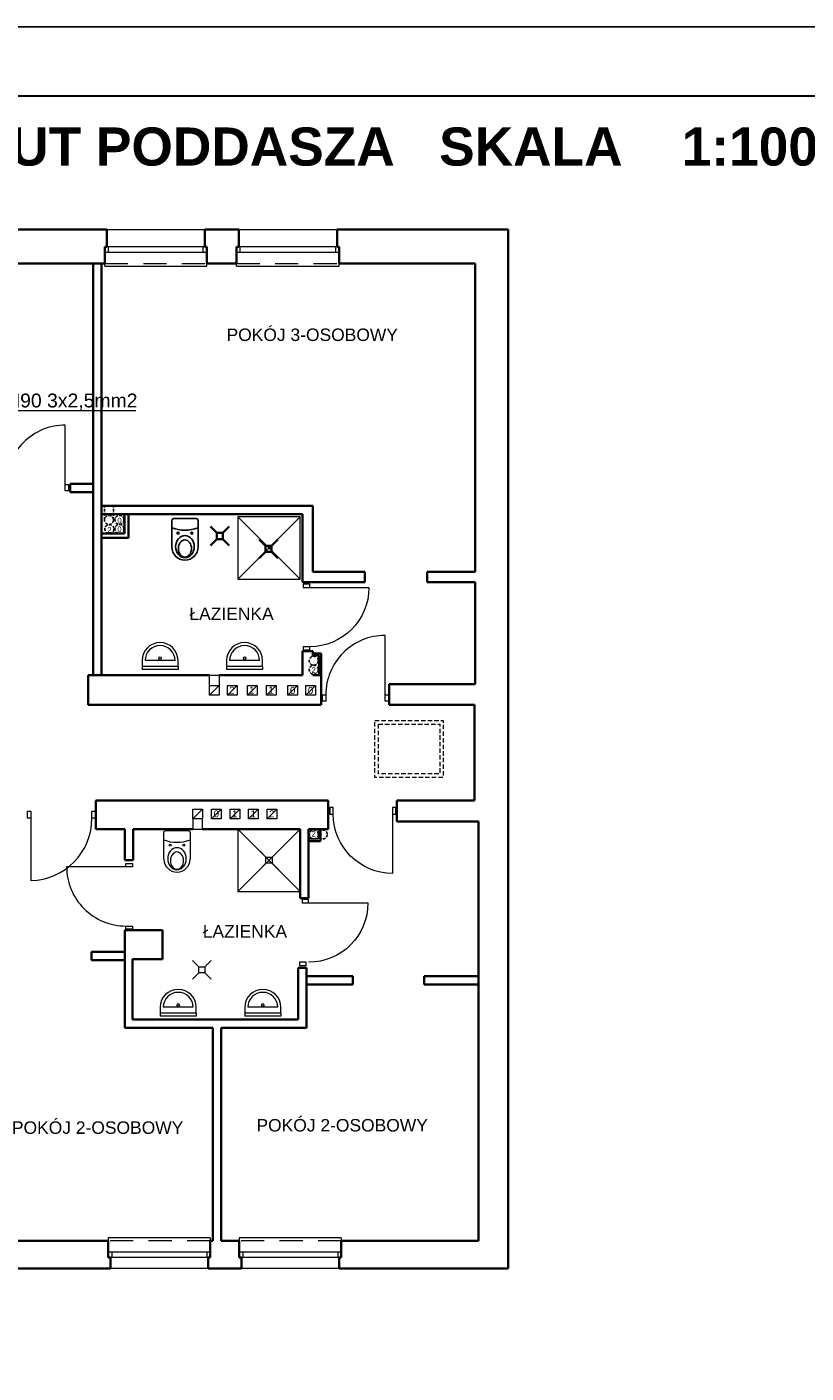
# Model space of a CAD drawing. Header units: millimetres. Extents: x -1249 to 11358, y -460 to 20182.
# Tile 12 of 37: x 5917 to 7041, y 5702 to 7645. Entities that reach past the tile are written whole.
import ezdxf
from ezdxf.enums import TextEntityAlignment as Align

# ---------------------------------------------------------------- set-up
doc = ezdxf.new("R2010")
doc.units = ezdxf.units.MM
for name, pattern in [('DASHED2', [9.525, 6.35, -3.175]), ('DASHEDX2', [1.5, 1, -0.5]), ('DGN Style 2', [55.531736, 33.319042, -22.212694])]:
    doc.linetypes.add(name, pattern=pattern)
for name, color, linetype, lineweight in [('dzrwi', 6, 'Continuous', 0), ('inwentaryzacja', 7, 'Continuous', 35), ('KONTURY', 92, 'Continuous', 30), ('OKNA', 3, 'Continuous', 20), ('opis pom', 64, 'Continuous', 13), ('proj.wentylacja', 214, 'Continuous', 25), ('WYPOSAZENIE', 4, 'Continuous', 0), ('ściana proj. - dział', 255, 'Continuous', 35)]:
    doc.layers.add(name, color=color, linetype=linetype, lineweight=lineweight)
for name, color, linetype in [('i_eE', 5, 'Continuous'), ('opisy', 7, 'Continuous'), ('WYMIAR', 7, 'Continuous')]:
    doc.layers.add(name, color=color, linetype=linetype)
doc.styles.add('jagoda-100', font='arial.ttf', dxfattribs={"height": 18})
doc.styles.get("Standard").update_dxf_attribs({"font": 'ARIAL.TTF'})
doc.styles.add('Style-SWISSLT_1250', font='SWISSLT_1250.shx')

# ---------------------------------------------------------------- blocks, each defined once
blk = doc.blocks.new('*U165')
at = {"layer": 'OKNA', "linetype": 'Continuous'}
for p, q in [((-71.5, 26), (69.5, 26)), ((72.5, 1), (-74.5, 1)), ((-69.5, -7), (-69.5, 1)), ((67.5, -7), (67.5, 1)), ((72.5, -7), (-74.5, -7)), ((-74.5, -27), (-74.5, -23)), ((-74.5, -27), (72.5, -27)), ((72.5, -27), (72.5, -23))]:
    blk.add_line(p, q, dxfattribs=at)
at = {"layer": 'OKNA', "linetype": 'DGN Style 2'}
blk.add_line((-74.5, -23), (72.5, -23), dxfattribs=at)
blk = doc.blocks.new('*U166')
at = {"layer": 'OKNA', "linetype": 'Continuous'}
for p, q in [((-72.5, 26), (69.5, 26)), ((72.5, 1), (-75.5, 1)), ((-70.5, -7), (-70.5, 1)), ((67.5, -7), (67.5, 1)), ((72.5, -7), (-75.5, -7)), ((-75.5, -27), (-75.5, -23)), ((-75.5, -27), (72.5, -27)), ((72.5, -27), (72.5, -23))]:
    blk.add_line(p, q, dxfattribs=at)
at = {"layer": 'OKNA', "linetype": 'DGN Style 2'}
blk.add_line((-75.5, -23), (72.5, -23), dxfattribs=at)
blk = doc.blocks.new('*U167')
at = {"layer": 'OKNA', "linetype": 'Continuous'}
for p, q in [((79.5, 1), (-67.5, 1)), ((-64.5, 17), (76.5, 17)), ((-62.5, -7), (-62.5, 1)), ((74.5, -7), (74.5, 1)), ((79.5, -7), (-67.5, -7)), ((-67.5, -27), (-67.5, -23)), ((-67.5, -27), (79.5, -27)), ((79.5, -27), (79.5, -23))]:
    blk.add_line(p, q, dxfattribs=at)
at = {"layer": 'OKNA', "linetype": 'DGN Style 2'}
blk.add_line((-67.5, -23), (79.5, -23), dxfattribs=at)
blk = doc.blocks.new('A$C5D6B6965')
at = {"layer": 'WYPOSAZENIE'}
for p, q in [((15, 30), (0, 45)), ((30, 30), (45, 45)), ((15, 15), (0, 0)), ((15, 30), (30, 30)), ((15, 15), (15, 30)), ((30, 15), (15, 15)), ((30, 30), (30, 15)), ((30, 15), (45, 0))]:
    blk.add_line(p, q, dxfattribs=at)

msp = doc.modelspace()

# ---------------------------------------------------------------- linework, layer by layer
for p, q in [((6221.668, 6847.782), (6311.668, 6937.782)), ((6221.668, 6937.782), (6311.668, 6847.782))]:
    msp.add_line(p, q)
msp.add_lwpolyline([(6126.238, 6894.492), (6126.238, 6932.492, -0.41421356), (6129.238, 6935.492), (6161.238, 6935.492, -0.41421356), (6164.238, 6932.492), (6164.238, 6894.492)], format="xyb")
for centre in [(6135.238, 6914.492), (6155.238, 6914.492)]:
    msp.add_circle(centre, 1.449)
for centre, radius, start, end in [((6145.238, 6973.487), 54.824, 249.722814, 290.277186), ((6145.238, 6894.492), 19, 180, 0)]:
    msp.add_arc(centre, radius, start, end)
at = {"extrusion": (0, 0, -1)}
for centre, major_axis, ratio in [((6145.238, 6894.916), (0, -15.94), 0.84303386), ((6145.238, 6892.179), (0, -12.457), 0.76034817)]:
    msp.add_ellipse(centre, major_axis=major_axis, ratio=ratio, dxfattribs=at)
at = {"layer": 'dzrwi'}
for p, q in [((5972.605, 6984.791), (5972.605, 7070.291)), ((5972.605, 6975.291), (5972.605, 6984.791)), ((5972.605, 6984.791), (5977.355, 6984.791)), ((5977.355, 6975.291), (5972.605, 6975.291)), ((5977.355, 6984.791), (5977.355, 6975.291)), ((6325.201, 6836.046), (6410.701, 6836.046)), ((6433.966, 6681.335), (6433.966, 6766.835)), ((6083.383, 6730.547), (6083.383, 6717.566)), ((6083.383, 6721.907), (6083.383, 6717.566)), ((6135.223, 6721.907), (6083.383, 6721.907)), ((6130.903, 6730.547), (6087.703, 6730.547)), ((6135.223, 6721.907), (6135.223, 6730.547)), ((6135.223, 6721.907), (6135.223, 6717.566)), ((6205.369, 6730.547), (6205.369, 6717.566)), ((6205.369, 6721.907), (6205.369, 6717.566)), ((6257.209, 6721.907), (6205.369, 6721.907)), ((6252.889, 6730.547), (6209.689, 6730.547)), ((6257.209, 6721.907), (6257.209, 6730.547)), ((6257.209, 6721.907), (6257.209, 6717.566)), ((6135.223, 6717.566), (6083.383, 6717.566)), ((6257.209, 6717.566), (6205.369, 6717.566)), ((6180.786, 6680.488), (6194.786, 6694.488)), ((6180.786, 6680.488), (6194.786, 6694.488)), ((6206.451, 6680.488), (6220.451, 6694.488)), ((6206.451, 6680.488), (6220.451, 6694.488)), ((6235.347, 6680.488), (6249.347, 6694.488)), ((6235.347, 6680.488), (6249.347, 6694.488)), ((6262.897, 6680.488), (6276.897, 6694.488)), ((6262.897, 6680.488), (6276.897, 6694.488)), ((6293.735, 6680.488), (6307.735, 6694.488)), ((6319.735, 6680.488), (6333.735, 6694.488)), ((6343.716, 6671.835), (6343.716, 6681.335)), ((6343.716, 6681.335), (6348.466, 6681.335)), ((6348.466, 6671.835), (6343.716, 6671.835)), ((6348.466, 6681.335), (6348.466, 6671.835)), ((6433.966, 6671.835), (6433.966, 6681.335)), ((6433.966, 6681.335), (6438.716, 6681.335)), ((6438.716, 6671.835), (6433.966, 6671.835)), ((6438.716, 6681.335), (6438.716, 6671.835)), ((6156.642, 6501.988), (6170.642, 6515.988)), ((6183.442, 6501.988), (6197.442, 6515.988)), ((6210.242, 6501.988), (6224.242, 6515.988)), ((6210.242, 6501.988), (6224.242, 6515.988)), ((6237.042, 6501.988), (6251.042, 6515.988)), ((6237.042, 6501.988), (6251.042, 6515.988)), ((6263.735, 6501.988), (6277.735, 6515.988)), ((6263.735, 6501.988), (6277.735, 6515.988)), ((6444.732, 6508.895), (6444.732, 6423.395)), ((5922.876, 6503.344), (5922.876, 6413.344)), ((6221.668, 6397.488), (6311.668, 6487.488)), ((6221.668, 6487.488), (6311.668, 6397.488)), ((6262.109, 6447.047), (6253.109, 6456.047)), ((6271.109, 6447.047), (6280.109, 6456.047)), ((6060.094, 6433.021), (5974.594, 6433.021)), ((6060.094, 6433.021), (6060.094, 6437.771)), ((6060.094, 6437.771), (6069.594, 6437.771)), ((6069.594, 6433.021), (6060.094, 6433.021)), ((6069.594, 6437.771), (6069.594, 6433.021)), ((6262.109, 6438.047), (6253.109, 6429.047)), ((6262.109, 6447.047), (6271.109, 6447.047)), ((6262.109, 6438.047), (6262.109, 6447.047)), ((6271.109, 6438.047), (6262.109, 6438.047)), ((6271.109, 6447.047), (6271.109, 6438.047)), ((6271.109, 6438.047), (6280.109, 6429.047)), ((6323.668, 6380.807), (6409.168, 6380.807)), ((6060.094, 6342.771), (6060.094, 6347.521)), ((6060.094, 6347.521), (6069.594, 6347.521)), ((6069.594, 6342.771), (6060.094, 6342.771)), ((6069.594, 6347.521), (6069.594, 6342.771)), ((6109.61, 6230.216), (6109.61, 6217.235)), ((6109.61, 6221.576), (6109.61, 6217.235)), ((6161.45, 6221.576), (6109.61, 6221.576)), ((6161.45, 6217.235), (6109.61, 6217.235)), ((6157.13, 6230.216), (6113.93, 6230.216)), ((6161.45, 6221.576), (6161.45, 6230.216)), ((6161.45, 6221.576), (6161.45, 6217.235)), ((6231.596, 6230.216), (6231.596, 6217.235)), ((6231.596, 6221.576), (6231.596, 6217.235)), ((6283.436, 6221.576), (6231.596, 6221.576)), ((6283.436, 6217.235), (6231.596, 6217.235)), ((6279.116, 6230.216), (6235.916, 6230.216)), ((6283.436, 6221.576), (6283.436, 6230.216)), ((6283.436, 6221.576), (6283.436, 6217.235))]:
    msp.add_line(p, q, dxfattribs=at)
for points in [[(6221.668, 6847.782), (6311.668, 6847.782), (6311.668, 6937.782), (6221.668, 6937.782)], [(6221.668, 6397.488), (6311.668, 6397.488), (6311.668, 6487.488), (6221.668, 6487.488)]]:
    msp.add_lwpolyline(points, close=True, dxfattribs=at)
at = {"layer": 'dzrwi', "flags": 128}
for points in [[(6315.701, 6840.796), (6315.701, 6836.046), (6325.201, 6836.046), (6325.201, 6840.796)], [(6315.701, 6750.546), (6315.701, 6745.796), (6325.201, 6745.796), (6325.201, 6750.546)], [(6180.786, 6694.488), (6194.786, 6694.488), (6194.786, 6680.488), (6180.786, 6680.488)], [(6180.786, 6694.488), (6194.786, 6694.488), (6194.786, 6680.488), (6180.786, 6680.488)], [(6206.451, 6694.488), (6220.451, 6694.488), (6220.451, 6680.488), (6206.451, 6680.488)], [(6206.451, 6694.488), (6220.451, 6694.488), (6220.451, 6680.488), (6206.451, 6680.488)], [(6235.347, 6694.488), (6249.347, 6694.488), (6249.347, 6680.488), (6235.347, 6680.488)], [(6235.347, 6694.488), (6249.347, 6694.488), (6249.347, 6680.488), (6235.347, 6680.488)], [(6262.897, 6694.488), (6276.897, 6694.488), (6276.897, 6680.488), (6262.897, 6680.488)], [(6262.897, 6694.488), (6276.897, 6694.488), (6276.897, 6680.488), (6262.897, 6680.488)], [(6293.735, 6694.488), (6307.735, 6694.488), (6307.735, 6680.488), (6293.735, 6680.488)], [(6319.735, 6694.488), (6333.735, 6694.488), (6333.735, 6680.488), (6319.735, 6680.488)], [(5917.876, 6513.344), (5922.876, 6513.344), (5922.876, 6503.344), (5917.876, 6503.344)], [(6010.876, 6513.344), (6015.876, 6513.344), (6015.876, 6503.344), (6010.876, 6503.344)], [(6156.642, 6515.988), (6170.642, 6515.988), (6170.642, 6501.988), (6156.642, 6501.988)], [(6183.442, 6515.988), (6197.442, 6515.988), (6197.442, 6501.988), (6183.442, 6501.988)], [(6210.242, 6515.988), (6224.242, 6515.988), (6224.242, 6501.988), (6210.242, 6501.988)], [(6210.242, 6515.988), (6224.242, 6515.988), (6224.242, 6501.988), (6210.242, 6501.988)], [(6237.042, 6515.988), (6251.042, 6515.988), (6251.042, 6501.988), (6237.042, 6501.988)], [(6237.042, 6515.988), (6251.042, 6515.988), (6251.042, 6501.988), (6237.042, 6501.988)], [(6263.735, 6515.988), (6277.735, 6515.988), (6277.735, 6501.988), (6263.735, 6501.988)], [(6263.735, 6515.988), (6277.735, 6515.988), (6277.735, 6501.988), (6263.735, 6501.988)], [(6359.232, 6518.395), (6354.482, 6518.395), (6354.482, 6508.895), (6359.232, 6508.895)], [(6449.482, 6518.395), (6444.732, 6518.395), (6444.732, 6508.895), (6449.482, 6508.895)], [(6314.168, 6385.557), (6314.168, 6380.807), (6323.668, 6380.807), (6323.668, 6385.557)], [(6310.474, 6295.307), (6310.474, 6290.557), (6319.974, 6290.557), (6319.974, 6295.307)]]:
    msp.add_lwpolyline(points, close=True, dxfattribs=at)
for points in [[(6180.786, 6694.488), (6180.786, 6709.488), (6194.786, 6709.488), (6194.786, 6694.488)], [(6156.642, 6501.988), (6156.642, 6487.488), (6170.642, 6487.488), (6170.642, 6501.988)]]:
    msp.add_lwpolyline(points, dxfattribs=at)
at = {"layer": 'dzrwi', "linetype": 'DASHED2', "flags": 128}
for points in [[(6419.232, 6643.988), (6517.735, 6643.988), (6517.735, 6561.988), (6419.232, 6561.988)], [(6424.232, 6638.988), (6512.735, 6638.988), (6512.735, 6566.988), (6424.232, 6566.988)]]:
    msp.add_lwpolyline(points, close=True, dxfattribs=at)
at = {"layer": 'dzrwi'}
msp.add_lwpolyline([(6114.754, 6444.198), (6114.754, 6482.198, -0.41421356), (6117.754, 6485.198), (6149.754, 6485.198, -0.41421356), (6152.754, 6482.198), (6152.754, 6444.198)], format="xyb", dxfattribs=at)
for centre, radius in [((6109.303, 6734.023), 1.808), ((6231.289, 6734.023), 1.808), ((6123.754, 6464.198), 1.449), ((6143.754, 6464.198), 1.449), ((6135.53, 6233.692), 1.808), ((6257.516, 6233.692), 1.808)]:
    msp.add_circle(centre, radius, dxfattribs=at)
at = {"layer": 'dzrwi', "extrusion": (0, 0, -1)}
for centre, start, end in [((-6325.201, 6836.046), 180, 270), ((-6444.732, 6508.895), 270, 0), ((-6323.668, 6380.807), 180, 270)]:
    msp.add_arc(centre, 85.5, start, end, dxfattribs=at)
at = {"layer": 'dzrwi'}
for centre, radius, start, end in [((6109.303, 6730.547), 25.92, 0, 180), ((6109.303, 6730.547), 21.6, 0, 180), ((6231.289, 6730.547), 25.92, 0, 180), ((6231.289, 6730.547), 21.6, 0, 180), ((5921.876, 6502.344), 89.006, 270.643746, 0.643746), ((6133.754, 6523.192), 54.824, 249.722814, 290.277186), ((6133.754, 6444.198), 19, 180, 0), ((6135.53, 6230.216), 25.92, 0, 180), ((6257.516, 6230.216), 25.92, 0, 180), ((6135.53, 6230.216), 21.6, 0, 180), ((6257.516, 6230.216), 21.6, 0, 180)]:
    msp.add_arc(centre, radius, start, end, dxfattribs=at)
for centre, start_param, end_param in [((5972.605, 6984.791), 0.78539816, 2.35619449), ((6433.966, 6681.335), 0.78539816, 2.35619449), ((6060.094, 6433.021), 2.35619449, 3.92699082)]:
    msp.add_ellipse(centre, major_axis=(60.458, 60.458), ratio=1, start_param=start_param, end_param=end_param, dxfattribs=at)
at = {"layer": 'dzrwi', "extrusion": (0, 0, -1)}
for centre, major_axis, ratio in [((6133.754, 6444.622), (0, -15.94), 0.84303386), ((6133.754, 6441.885), (0, -12.457), 0.76034817)]:
    msp.add_ellipse(centre, major_axis=major_axis, ratio=ratio, dxfattribs=at)
at = {"layer": 'i_eE', "lineweight": 9}
msp.add_lwpolyline([(5691.685, 7091.329), (6074.353, 7091.329)], dxfattribs=at)
at = {"layer": 'inwentaryzacja'}
for p, q in [((5604.735, 7352.488), (6032.735, 7352.488)), ((6032.735, 7327.488), (6032.735, 7352.488)), ((6173.735, 7352.488), (6222.735, 7352.488)), ((6173.735, 7327.488), (6173.735, 7352.488)), ((6222.735, 7327.488), (6222.735, 7352.488)), ((6364.735, 7352.488), (6611.735, 7352.488)), ((6364.735, 7327.488), (6364.735, 7352.488)), ((6611.735, 7352.488), (6611.735, 6659.988)), ((6029.735, 7303.488), (6029.735, 7327.488)), ((6029.735, 7327.488), (6032.735, 7327.488)), ((6029.735, 7319.488), (6029.735, 7327.488)), ((6176.735, 7327.488), (6173.735, 7327.488)), ((6176.735, 7303.488), (6176.735, 7327.488)), ((6176.735, 7319.488), (6176.735, 7327.488)), ((6219.735, 7303.488), (6219.735, 7327.488)), ((6219.735, 7327.488), (6222.735, 7327.488)), ((6219.735, 7319.488), (6219.735, 7327.488)), ((6367.735, 7327.488), (6364.735, 7327.488)), ((6367.735, 7303.488), (6367.735, 7327.488)), ((6367.735, 7319.488), (6367.735, 7327.488)), ((5607.735, 7303.488), (6029.735, 7303.488)), ((6176.735, 7303.488), (6219.735, 7303.488)), ((6367.735, 7303.488), (6563.735, 7303.488)), ((6563.735, 7303.488), (6563.735, 6858.488)), ((6329.735, 6858.488), (6329.735, 6953.641)), ((6314.735, 6843.488), (6314.735, 6941.641)), ((6191.031, 6914.792), (6182.031, 6923.792)), ((6191.031, 6914.792), (6200.031, 6914.792)), ((6191.031, 6905.792), (6191.031, 6914.792)), ((6200.031, 6914.792), (6209.031, 6923.792)), ((6200.031, 6914.792), (6200.031, 6905.792)), ((6191.031, 6905.792), (6182.031, 6896.792)), ((6200.031, 6905.792), (6191.031, 6905.792)), ((6200.031, 6905.792), (6209.031, 6896.792)), ((6261.317, 6896.203), (6252.317, 6905.203)), ((6261.317, 6896.203), (6270.317, 6896.203)), ((6261.317, 6887.203), (6261.317, 6896.203)), ((6270.317, 6896.203), (6279.317, 6905.203)), ((6270.317, 6896.203), (6270.317, 6887.203)), ((6261.317, 6887.203), (6252.317, 6878.203)), ((6270.317, 6887.203), (6261.317, 6887.203)), ((6270.317, 6887.203), (6279.317, 6878.203)), ((6404.735, 6858.488), (6329.735, 6858.488)), ((6404.735, 6843.488), (6404.735, 6858.488)), ((6494.735, 6843.488), (6494.735, 6858.488)), ((6494.735, 6858.488), (6563.735, 6858.488)), ((6404.735, 6843.488), (6314.735, 6843.488)), ((6494.735, 6843.488), (6563.735, 6843.488)), ((6563.735, 6696.488), (6563.735, 6843.488)), ((6314.735, 6744.1), (6314.735, 6709.488)), ((6329.735, 6744.1), (6314.735, 6744.1)), ((6329.735, 6744.1), (6329.735, 6736.625)), ((6329.735, 6723.897), (6329.735, 6723.625)), ((6005.735, 6666.488), (6005.735, 6709.488)), ((6180.786, 6709.488), (6005.735, 6709.488)), ((6314.735, 6709.488), (6194.786, 6709.488)), ((6329.735, 6710.897), (6329.735, 6709.488)), ((6329.735, 6709.488), (6341.735, 6709.488)), ((6341.735, 6666.488), (6341.735, 6709.488)), ((6439.735, 6666.488), (6439.735, 6696.488)), ((6439.735, 6696.488), (6563.735, 6696.488)), ((6005.735, 6666.488), (6341.735, 6666.488)), ((6439.735, 6666.488), (6562.735, 6666.488)), ((6562.735, 6666.488), (6562.735, 6528.488)), ((6611.735, 6659.988), (6611.735, 5853.488)), ((6016.668, 6528.488), (6016.668, 6487.488)), ((6016.668, 6528.488), (6351.668, 6528.488)), ((6351.668, 6487.488), (6351.668, 6528.488)), ((6450.668, 6498.488), (6450.668, 6528.488)), ((6450.668, 6528.488), (6562.735, 6528.488)), ((6562.735, 6542.988), (6562.735, 6528.488)), ((6016.668, 6487.488), (6058.668, 6487.488)), ((6058.668, 6442.488), (6058.668, 6487.488)), ((6070.668, 6442.488), (6070.668, 6487.488)), ((6070.668, 6487.488), (6156.642, 6487.488)), ((6170.642, 6487.488), (6311.668, 6487.488)), ((6311.668, 6439.488), (6311.668, 6487.488)), ((6323.668, 6439.488), (6323.668, 6487.488)), ((6323.668, 6487.488), (6351.668, 6487.488)), ((6450.668, 6498.488), (6568.735, 6498.488)), ((6568.735, 6498.488), (6568.735, 5893.488)), ((6070.668, 6442.488), (6058.668, 6442.488)), ((6058.668, 6200.488), (6058.668, 6341.488)), ((6058.668, 6341.488), (6112.668, 6341.488)), ((6112.668, 6299.488), (6112.668, 6341.488)), ((6069.668, 6299.488), (6112.668, 6299.488)), ((6069.668, 6299.488), (6069.668, 6212.488)), ((6308.668, 6287.32), (6308.668, 6212.488)), ((6308.668, 6287.32), (6320.668, 6287.32)), ((6320.668, 6287.32), (6320.668, 6200.488)), ((6058.668, 6200.488), (6185.668, 6200.488)), ((6069.668, 6212.488), (6308.668, 6212.488)), ((6185.668, 5893.488), (6185.668, 6200.488)), ((6197.668, 6200.488), (6320.668, 6200.488)), ((6197.668, 5893.488), (6197.668, 6200.488)), ((5828.735, 5893.488), (6034.668, 5893.488)), ((6034.668, 5893.488), (6034.668, 5869.488)), ((6181.668, 5893.488), (6185.668, 5893.488)), ((6181.668, 5893.488), (6181.668, 5869.488)), ((6197.668, 5893.488), (6223.668, 5893.488)), ((6223.668, 5893.488), (6223.668, 5869.488)), ((6370.668, 5893.488), (6568.735, 5893.488)), ((6370.668, 5893.488), (6370.668, 5869.488)), ((6034.668, 5877.488), (6034.668, 5869.488)), ((6034.668, 5869.488), (6037.668, 5869.488)), ((6037.668, 5869.488), (6037.668, 5853.488)), ((6178.668, 5869.488), (6178.668, 5853.488)), ((6181.668, 5869.488), (6178.668, 5869.488)), ((6181.668, 5877.488), (6181.668, 5869.488)), ((6223.668, 5877.488), (6223.668, 5869.488)), ((6223.668, 5869.488), (6226.668, 5869.488)), ((6226.668, 5869.488), (6226.668, 5853.488)), ((6367.668, 5869.488), (6367.668, 5853.488)), ((6370.668, 5869.488), (6367.668, 5869.488)), ((6370.668, 5877.488), (6370.668, 5869.488)), ((5606.668, 5853.488), (6037.668, 5853.488)), ((6178.668, 5853.488), (6226.668, 5853.488)), ((6367.668, 5853.488), (6611.735, 5853.488))]:
    msp.add_line(p, q, dxfattribs=at)
at = {"layer": 'KONTURY', "color": 0}
msp.add_lwpolyline([(8143.987, 4774.798), (8143.987, 7544.798), (1548.44, 7544.798), (1548.44, 4774.798)], close=True, dxfattribs=at)
at = {"layer": 'opisy'}
msp.add_lwpolyline([(8252.978, 4674.798), (8252.978, 7644.798), (1413.463, 7644.798), (1413.463, 4674.798)], close=True, dxfattribs=at)
at = {"layer": 'proj.wentylacja', "linetype": 'DASHEDX2', "ltscale": 4}
for p, q in [((6029.088, 6933.466), (6029.088, 6953.641)), ((6042.088, 6933.466), (6042.088, 6953.641))]:
    msp.add_line(p, q, dxfattribs=at)
for centre in [(6035.588, 6933.466), (6050.748, 6933.466), (6036.222, 6920.118), (6050.748, 6920.466), (6331.058, 6730.261), (6331.058, 6717.261), (6331.16, 6479.645), (6344.16, 6479.645)]:
    msp.add_circle(centre, 6.5, dxfattribs=at)
at = {"layer": 'WYMIAR'}
for p in [(6337.66, 6487.488), (6323.668, 6473.145)]:
    msp.add_line(p, (6337.66, 6473.145), dxfattribs=at)
at = {"layer": 'ściana proj. - dział'}
for p, q in [((6012.735, 7303.488), (6012.735, 6708.488)), ((6029.735, 7303.488), (6024.735, 7303.488)), ((6024.735, 7303.488), (6024.735, 6708.488)), ((6012.735, 6985.488), (5979.779, 6985.488)), ((5979.779, 6973.488), (5979.779, 6985.488)), ((6012.735, 6973.488), (5979.779, 6973.488)), ((6024.735, 6953.641), (6329.735, 6953.641)), ((6024.735, 6941.641), (6314.735, 6941.641)), ((6057.91, 6913.709), (6057.91, 6941.641)), ((6063.91, 6907.709), (6063.91, 6941.641)), ((6057.91, 6913.709), (6024.735, 6913.709)), ((6063.91, 6907.709), (6024.735, 6907.709)), ((6341.735, 6740.743), (6329.735, 6740.743)), ((6341.735, 6709.488), (6341.735, 6740.743)), ((6338.735, 6737.743), (6329.735, 6737.743)), ((6338.735, 6709.488), (6338.735, 6737.743)), ((6340.66, 6487.488), (6340.66, 6470.145)), ((6323.668, 6470.145), (6340.66, 6470.145)), ((6311.668, 6448.488), (6311.668, 6387.488)), ((6323.668, 6448.488), (6323.668, 6387.488)), ((6311.668, 6397.488), (6311.668, 6387.488)), ((6311.668, 6387.488), (6323.668, 6387.488)), ((6010.412, 6310.371), (6058.668, 6310.371)), ((6010.412, 6298.371), (6010.412, 6310.371)), ((6010.412, 6298.371), (6058.668, 6298.371)), ((6320.668, 6274.953), (6387.566, 6274.953)), ((6387.566, 6262.953), (6387.566, 6274.953)), ((6490.311, 6274.953), (6568.735, 6274.953)), ((6490.311, 6262.953), (6490.311, 6274.953)), ((6320.668, 6262.953), (6387.566, 6262.953)), ((6490.311, 6262.953), (6568.735, 6262.953))]:
    msp.add_line(p, q, dxfattribs=at)

# ---------------------------------------------------------------- block references
at = {"layer": 'dzrwi'}
for name, p in [('*U165', (6104.239, 7326.486)), ('*U166', (6295.239, 7326.486))]:
    msp.add_blockref(name, p, dxfattribs=at)
at = {"layer": 'dzrwi', "xscale": 0.6000000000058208, "yscale": 0.6000000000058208, "zscale": 0.6000000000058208}
msp.add_blockref('A$C5D6B6965', (6156.16, 6270.758), dxfattribs=at)
at = {"layer": 'dzrwi', "rotation": 180}
for p in [(6114.164, 5870.49), (6303.164, 5870.49)]:
    msp.add_blockref('*U167', p, dxfattribs=at)

# ---------------------------------------------------------------- texts
at = {"layer": 'dzrwi', "style": 'Style-SWISSLT_1250'}
for s, p in [('2', (6212.871, 6687.788)), ('1', (6241.767, 6687.788)), ('1', (6269.318, 6687.788)), ('0', (6300.576, 6687.332)), ('0', (6326.437, 6687.332)), ('0', (6190.454, 6509.312)), ('1', (6216.976, 6509.391)), ('1', (6243.776, 6509.391)), ('2', (6270.469, 6509.391))]:
    msp.add_text(s, height=10, dxfattribs=at).set_placement(p, align=Align.MIDDLE_CENTER)
at = {"layer": 'i_eE', "lineweight": 9, "insert": (5691.685, 7115.784), "char_height": 20, "width": 390.49446, "attachment_point": 1}
msp.add_mtext('NHXH FE180 PH90 3x2,5mm2\\Pk-k: WPP', dxfattribs=at)
at = {"layer": 'inwentaryzacja', "style": 'jagoda-100'}
for s, p in [('POKÓJ 3-OSOBOWY', (6205.256, 7200.615)), ('ŁAZIENKA', (6151.662, 6798.073)), ('ŁAZIENKA', (6170.957, 6339.843)), ('POKÓJ 2-OSOBOWY', (5895.59, 6056.663)), ('POKÓJ 2-OSOBOWY', (6248.409, 6060.066))]:
    msp.add_text(s, height=18, rotation=359.999694, dxfattribs=at).set_placement(p, align=Align.MIDDLE_LEFT)
at = {"layer": 'inwentaryzacja', "style": 'Style-SWISSLT_1250'}
for s, p in [('0', (6050.923, 6932.469)), ('2', (6036.397, 6919.121)), ('0', (6050.723, 6920.175)), ('2', (6330.905, 6716.793)), ('2', (6330.834, 6480.537))]:
    msp.add_text(s, height=8, dxfattribs=at).set_placement(p, align=Align.MIDDLE_CENTER)
at = {"layer": 'opis pom', "color": 7, "insert": (5790.652, 7499.7), "char_height": 55, "width": 1952.90136, "attachment_point": 1}
msp.add_mtext('{\\fArial|b1|i0|c238|p34;RZUT PODDASZA   SKALA    1:100}', dxfattribs=at)

doc.saveas('drawing.dxf')
